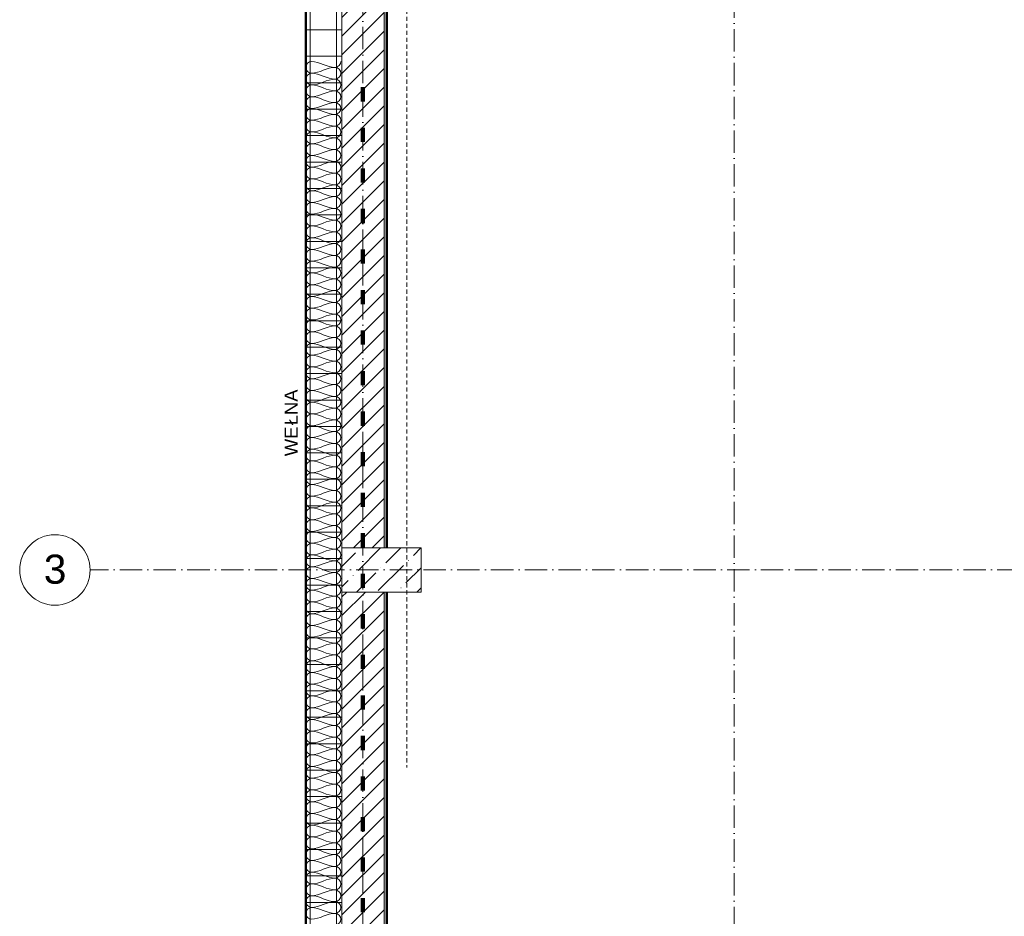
# Model space of a CAD drawing. Header units: millimetres. Extents: x -175722 to -110961, y 52375 to 104640.
# Tile 66 of 146: x -156491 to -155932, y 79937 to 80445. Entities that reach past the tile are written whole.
import ezdxf

# ---------------------------------------------------------------- set-up
doc = ezdxf.new("R2010")
doc.units = ezdxf.units.MM
for name, pattern in [('Linia siatki', [19.05, 12.7, -3.175, 0, -3.175]), ('Nadwieszenie', [3.9688, 2.3813, -1.5875]), ('Przerywana rzadka 1', [23, 8, -15])]:
    doc.linetypes.add(name, pattern=pattern)
for name, color, linetype, lineweight in [('A-DETL', 90, 'Continuous', 5), ('A-FLOR-OVHD', 1, 'Nadwieszenie', 5), ('A-WALL', 113, 'Continuous', 5), ('A-WALL-PATT', 111, 'Continuous', 50), ('G-ANNO-SYMB', 111, 'Continuous', 5), ('G-ANNO-TEXT', 231, 'Continuous', 5), ('S-COLS', 52, 'Continuous', 5), ('S-GRID', 1, 'Continuous', 5), ('S-GRID-IDEN', 1, 'Continuous', 5)]:
    doc.layers.add(name, color=color, linetype=linetype, lineweight=lineweight)
doc.styles.add('Arial_2', font='arial.ttf', dxfattribs={"height": 100})
doc.styles.add('Arial_5', font='arial.ttf', dxfattribs={"height": 2.5})
pattern_1 = [(37.5, (-124135.7194, 82209.6026), (-0.2031655, 6.2155416), [0.1676, -4.7356, 0.1676, -5.3162, -5.2419]), (37.5, (-124135.7194, 82209.6026), (-0.2031655, 6.2155416), [-10.3871, 0.1676, -5.0743]), (7.5, (-124135.719, 82209.603), (5.7089758, 9.103654), [0.1676, -2.4775, 0.1676, -4.2517, -1.6935]), (7.5, (-124135.719, 82209.603), (5.7089758, 9.103654), [-7.0645, 0.1676, -1.5259]), (327.5, (-124139.687, 82209.6026), (10.0456335, 0.0182419), [0.1676, -1.4453, 0.1676, -5.6388, -7.5806]), (327.5, (-124139.687, 82209.6026), (10.0456335, 0.0182419), [-7.4193, 0.1676, -7.413]), (317.5, (-124139.687, 82209.603), (9.697195, 2.831187), [0.1676, -0.6388, 0.1676, -3.6388, -4.3548]), (317.5, (-124139.687, 82209.603), (9.697195, 2.831187), [-4.6129, 0.1676, -4.1872])]

# ---------------------------------------------------------------- blocks, each defined once
blk = doc.blocks.new('SŁUP ŻELBETOWY O PRZEKROJU PROSTOKĄTNYM - 25x40 2-V3-PARTER')
at = {"layer": 'S-COLS'}
h = blk.add_hatch(dxfattribs=at)
h.set_pattern_fill('FP_12', color=1, style=0, pattern_type=2)
h.set_pattern_definition([(135, (31158.11, 280009.35), (-156.8179, 42.768647), [201.613, -40.323, 1.676, -38.646])])
h.paths.add_polyline_path([(125, -225), (125, 225), (-125, 225), (-125, -225)])
at = {"layer": 'S-COLS', "color": 10, "lineweight": 18}
for p, q in [((125, 225), (-125, 225)), ((-125, 225), (-125, -225)), ((125, -225), (125, 225)), ((-125, -225), (125, -225))]:
    blk.add_line(p, q, dxfattribs=at)
blk = doc.blocks.new('Siatka - 4 mm-108067-PARTER')
at = {"layer": 'S-GRID-IDEN'}
blk.add_circle((0, 0), 4, dxfattribs=at)
blk = doc.blocks.new('1')
at = {"layer": 'A-WALL-PATT', "lineweight": 5}
h = blk.add_hatch(dxfattribs=at)
h.set_pattern_fill('FP_1', color=256, scale=0.1, style=0, pattern_type=2)
h.set_pattern_definition(pattern_1)
h.paths.add_polyline_path([(-152179.65, 84717.25), (-152179.15, 84717.25), (-152179.15, 86273.18), (-152179.65, 86273.18), (-152179.65, 84789.53)])
h.paths.add_polyline_path([(-152179.65, 86373.18), (-152179.15, 86373.18), (-152179.15, 86508.75), (-152179.65, 86508.75), (-152179.65, 86463.25)])
h = blk.add_hatch(dxfattribs=at)
h.set_pattern_fill('FP_2', color=256, scale=0.1, style=0, pattern_type=2)
h.set_pattern_definition([(0, (-124135.72, 82209.603), (0, 15), []), (90, (-124135.72, 82209.603), (-15, 9e-16), [])])
h.paths.add_polyline_path([(-152179.15, 84717.75), (-152159.15, 84717.75), (-152159.15, 86273.18), (-152179.15, 86273.18), (-152179.15, 84737.75)])
h.paths.add_polyline_path([(-152159.15, 86373.18), (-152159.15, 86488.75), (-152179.15, 86488.75), (-152179.15, 86373.18), (-152169.65, 86373.18)])
h = blk.add_hatch(dxfattribs=at)
h.set_pattern_fill('FP_3', color=256, scale=0.1, style=0, pattern_type=2)
h.set_pattern_definition([(45, (-124135.7194, 82209.603), (-5.3033009, 5.3033009), [])])
h.paths.add_polyline_path([(-152153.91, 84777.75), (-152135.15, 84777.75), (-152135.15, 85312.91), (-152159.15, 85312.91), (-152159.15, 84777.75)])
h.paths.add_polyline_path([(-152135.15, 85337.91), (-152135.15, 85888.58), (-152159.15, 85888.58), (-152159.15, 85337.91), (-152144.3, 85337.91)])
h.paths.add_polyline_path([(-152135.15, 85913.58), (-152135.15, 86273.18), (-152159.15, 86273.18), (-152159.15, 85913.58), (-152153.44, 85913.58)])
h.paths.add_polyline_path([(-152135.15, 86373.18), (-152135.15, 86448.75), (-152159.15, 86448.75), (-152159.15, 86373.18)])
h = blk.add_hatch(dxfattribs=at)
h.set_pattern_fill('FP_1', color=256, scale=0.1, style=0, pattern_type=2)
h.set_pattern_definition(pattern_1)
h.paths.add_polyline_path([(-152133.67, 84777.75), (-152133.65, 84777.75), (-152133.65, 85312.91), (-152135.15, 85312.91), (-152135.15, 84777.75)])
h.paths.add_polyline_path([(-152133.65, 85337.91), (-152133.65, 85888.58), (-152135.15, 85888.58), (-152135.15, 85337.91), (-152134.23, 85337.91)])
h.paths.add_polyline_path([(-152133.65, 85913.58), (-152133.65, 86273.18), (-152135.15, 86273.18), (-152135.15, 85913.58), (-152134.8, 85913.58)])
h.paths.add_polyline_path([(-152135.15, 86373.18), (-152133.65, 86373.18), (-152133.65, 86448.75), (-152135.15, 86448.75)])
at = {"layer": 'A-DETL', "linetype": 'Przerywana rzadka 1', "lineweight": 140}
blk.add_line((-152147.15, 84717.25), (-152147.15, 85613.25), dxfattribs=at)
at = {"layer": 'A-DETL', "color": 1}
for points in [[(-152176.32, 85607.25), (-152177.89, 85607.25), (-152181.42, 85610.58), (-152177.89, 85613.91), (-152176.32, 85613.91)], [(-152176.32, 85613.91), (-152171.74, 85613.91), (-152167.57, 85610.58), (-152162.99, 85610.58)], [(-152162.99, 85610.58), (-152161.42, 85610.58), (-152159.65, 85612.34), (-152159.65, 85613.91)], [(-152176.32, 85600.58), (-152177.89, 85600.58), (-152181.42, 85603.91), (-152177.89, 85607.25), (-152176.32, 85607.25)], [(-152162.99, 85610.58), (-152167.57, 85610.58), (-152171.74, 85607.25), (-152176.32, 85607.25)], [(-152176.32, 85607.25), (-152171.74, 85607.25), (-152167.57, 85603.91), (-152162.99, 85603.91)], [(-152162.99, 85603.91), (-152161.42, 85603.91), (-152157.89, 85607.25), (-152161.42, 85610.58), (-152162.99, 85610.58)], [(-152162.99, 85603.91), (-152167.57, 85603.91), (-152171.74, 85600.58), (-152176.32, 85600.58)], [(-152162.99, 85597.25), (-152161.42, 85597.25), (-152157.89, 85600.58), (-152161.42, 85603.91), (-152162.99, 85603.91)], [(-152176.32, 85593.91), (-152177.89, 85593.91), (-152181.42, 85597.25), (-152177.89, 85600.58), (-152176.32, 85600.58)], [(-152176.32, 85600.58), (-152171.74, 85600.58), (-152167.57, 85597.25), (-152162.99, 85597.25)], [(-152162.99, 85597.25), (-152167.57, 85597.25), (-152171.74, 85593.91), (-152176.32, 85593.91)], [(-152162.99, 85590.58), (-152161.42, 85590.58), (-152157.89, 85593.91), (-152161.42, 85597.25), (-152162.99, 85597.25)], [(-152176.32, 85587.25), (-152177.89, 85587.25), (-152181.42, 85590.58), (-152177.89, 85593.91), (-152176.32, 85593.91)], [(-152176.32, 85593.91), (-152171.74, 85593.91), (-152167.57, 85590.58), (-152162.99, 85590.58)], [(-152162.99, 85590.58), (-152167.57, 85590.58), (-152171.74, 85587.25), (-152176.32, 85587.25)], [(-152162.99, 85583.91), (-152161.42, 85583.91), (-152157.89, 85587.25), (-152161.42, 85590.58), (-152162.99, 85590.58)], [(-152176.32, 85580.58), (-152177.89, 85580.58), (-152181.42, 85583.91), (-152177.89, 85587.25), (-152176.32, 85587.25)], [(-152176.32, 85587.25), (-152171.74, 85587.25), (-152167.57, 85583.91), (-152162.99, 85583.91)], [(-152176.32, 85573.91), (-152177.89, 85573.91), (-152181.42, 85577.25), (-152177.89, 85580.58), (-152176.32, 85580.58)], [(-152162.99, 85583.91), (-152167.57, 85583.91), (-152171.74, 85580.58), (-152176.32, 85580.58)], [(-152176.32, 85580.58), (-152171.74, 85580.58), (-152167.57, 85577.25), (-152162.99, 85577.25)], [(-152162.99, 85577.25), (-152161.42, 85577.25), (-152157.89, 85580.58), (-152161.42, 85583.91), (-152162.99, 85583.91)], [(-152176.32, 85567.25), (-152177.89, 85567.25), (-152181.42, 85570.58), (-152177.89, 85573.91), (-152176.32, 85573.91)], [(-152162.99, 85577.25), (-152167.57, 85577.25), (-152171.74, 85573.91), (-152176.32, 85573.91)], [(-152176.32, 85573.91), (-152171.74, 85573.91), (-152167.57, 85570.58), (-152162.99, 85570.58)], [(-152162.99, 85570.58), (-152161.42, 85570.58), (-152157.89, 85573.91), (-152161.42, 85577.25), (-152162.99, 85577.25)], [(-152162.99, 85570.58), (-152167.57, 85570.58), (-152171.74, 85567.25), (-152176.32, 85567.25)], [(-152162.99, 85563.91), (-152161.42, 85563.91), (-152157.89, 85567.25), (-152161.42, 85570.58), (-152162.99, 85570.58)], [(-152176.32, 85560.58), (-152177.89, 85560.58), (-152181.42, 85563.91), (-152177.89, 85567.25), (-152176.32, 85567.25)], [(-152176.32, 85567.25), (-152171.74, 85567.25), (-152167.57, 85563.91), (-152162.99, 85563.91)], [(-152162.99, 85563.91), (-152167.57, 85563.91), (-152171.74, 85560.58), (-152176.32, 85560.58)], [(-152162.99, 85557.25), (-152161.42, 85557.25), (-152157.89, 85560.58), (-152161.42, 85563.91), (-152162.99, 85563.91)], [(-152176.32, 85553.91), (-152177.89, 85553.91), (-152181.42, 85557.25), (-152177.89, 85560.58), (-152176.32, 85560.58)], [(-152176.32, 85560.58), (-152171.74, 85560.58), (-152167.57, 85557.25), (-152162.99, 85557.25)], [(-152162.99, 85557.25), (-152167.57, 85557.25), (-152171.74, 85553.91), (-152176.32, 85553.91)], [(-152162.99, 85550.58), (-152161.42, 85550.58), (-152157.89, 85553.91), (-152161.42, 85557.25), (-152162.99, 85557.25)], [(-152176.32, 85547.25), (-152177.89, 85547.25), (-152181.42, 85550.58), (-152177.89, 85553.91), (-152176.32, 85553.91)], [(-152176.32, 85553.91), (-152171.74, 85553.91), (-152167.57, 85550.58), (-152162.99, 85550.58)], [(-152176.32, 85540.58), (-152177.89, 85540.58), (-152181.42, 85543.91), (-152177.89, 85547.25), (-152176.32, 85547.25)], [(-152162.99, 85550.58), (-152167.57, 85550.58), (-152171.74, 85547.25), (-152176.32, 85547.25)], [(-152176.32, 85547.25), (-152171.74, 85547.25), (-152167.57, 85543.91), (-152162.99, 85543.91)], [(-152162.99, 85543.91), (-152161.42, 85543.91), (-152157.89, 85547.25), (-152161.42, 85550.58), (-152162.99, 85550.58)], [(-152176.32, 85533.91), (-152177.89, 85533.91), (-152181.42, 85537.25), (-152177.89, 85540.58), (-152176.32, 85540.58)], [(-152162.99, 85543.91), (-152167.57, 85543.91), (-152171.74, 85540.58), (-152176.32, 85540.58)], [(-152176.32, 85540.58), (-152171.74, 85540.58), (-152167.57, 85537.25), (-152162.99, 85537.25)], [(-152162.99, 85537.25), (-152161.42, 85537.25), (-152157.89, 85540.58), (-152161.42, 85543.91), (-152162.99, 85543.91)], [(-152162.99, 85537.25), (-152167.57, 85537.25), (-152171.74, 85533.91), (-152176.32, 85533.91)], [(-152162.99, 85530.58), (-152161.42, 85530.58), (-152157.89, 85533.91), (-152161.42, 85537.25), (-152162.99, 85537.25)], [(-152176.32, 85527.25), (-152177.89, 85527.25), (-152181.42, 85530.58), (-152177.89, 85533.91), (-152176.32, 85533.91)], [(-152176.32, 85533.91), (-152171.74, 85533.91), (-152167.57, 85530.58), (-152162.99, 85530.58)], [(-152162.99, 85530.58), (-152167.57, 85530.58), (-152171.74, 85527.25), (-152176.32, 85527.25)], [(-152162.99, 85523.91), (-152161.42, 85523.91), (-152157.89, 85527.25), (-152161.42, 85530.58), (-152162.99, 85530.58)], [(-152176.32, 85520.58), (-152177.89, 85520.58), (-152181.42, 85523.91), (-152177.89, 85527.25), (-152176.32, 85527.25)], [(-152176.32, 85527.25), (-152171.74, 85527.25), (-152167.57, 85523.91), (-152162.99, 85523.91)], [(-152162.99, 85523.91), (-152167.57, 85523.91), (-152171.74, 85520.58), (-152176.32, 85520.58)], [(-152162.99, 85517.25), (-152161.42, 85517.25), (-152157.89, 85520.58), (-152161.42, 85523.91), (-152162.99, 85523.91)], [(-152176.32, 85513.91), (-152177.89, 85513.91), (-152181.42, 85517.25), (-152177.89, 85520.58), (-152176.32, 85520.58)], [(-152176.32, 85520.58), (-152171.74, 85520.58), (-152167.57, 85517.25), (-152162.99, 85517.25)], [(-152176.32, 85507.25), (-152177.89, 85507.25), (-152181.42, 85510.58), (-152177.89, 85513.91), (-152176.32, 85513.91)], [(-152162.99, 85517.25), (-152167.57, 85517.25), (-152171.74, 85513.91), (-152176.32, 85513.91)], [(-152176.32, 85513.91), (-152171.74, 85513.91), (-152167.57, 85510.58), (-152162.99, 85510.58)], [(-152162.99, 85510.58), (-152161.42, 85510.58), (-152157.89, 85513.91), (-152161.42, 85517.25), (-152162.99, 85517.25)], [(-152176.32, 85500.58), (-152177.89, 85500.58), (-152181.42, 85503.91), (-152177.89, 85507.25), (-152176.32, 85507.25)], [(-152162.99, 85510.58), (-152167.57, 85510.58), (-152171.74, 85507.25), (-152176.32, 85507.25)], [(-152176.32, 85507.25), (-152171.74, 85507.25), (-152167.57, 85503.91), (-152162.99, 85503.91)], [(-152162.99, 85503.91), (-152161.42, 85503.91), (-152157.89, 85507.25), (-152161.42, 85510.58), (-152162.99, 85510.58)], [(-152162.99, 85503.91), (-152167.57, 85503.91), (-152171.74, 85500.58), (-152176.32, 85500.58)], [(-152162.99, 85497.25), (-152161.42, 85497.25), (-152157.89, 85500.58), (-152161.42, 85503.91), (-152162.99, 85503.91)], [(-152176.32, 85493.91), (-152177.89, 85493.91), (-152181.42, 85497.25), (-152177.89, 85500.58), (-152176.32, 85500.58)], [(-152176.32, 85500.58), (-152171.74, 85500.58), (-152167.57, 85497.25), (-152162.99, 85497.25)], [(-152162.99, 85497.25), (-152167.57, 85497.25), (-152171.74, 85493.91), (-152176.32, 85493.91)], [(-152162.99, 85490.58), (-152161.42, 85490.58), (-152157.89, 85493.91), (-152161.42, 85497.25), (-152162.99, 85497.25)], [(-152176.32, 85487.25), (-152177.89, 85487.25), (-152181.42, 85490.58), (-152177.89, 85493.91), (-152176.32, 85493.91)], [(-152176.32, 85493.91), (-152171.74, 85493.91), (-152167.57, 85490.58), (-152162.99, 85490.58)], [(-152162.99, 85490.58), (-152167.57, 85490.58), (-152171.74, 85487.25), (-152176.32, 85487.25)], [(-152162.99, 85483.91), (-152161.42, 85483.91), (-152157.89, 85487.25), (-152161.42, 85490.58), (-152162.99, 85490.58)], [(-152176.32, 85480.58), (-152177.89, 85480.58), (-152181.42, 85483.91), (-152177.89, 85487.25), (-152176.32, 85487.25)], [(-152176.32, 85487.25), (-152171.74, 85487.25), (-152167.57, 85483.91), (-152162.99, 85483.91)], [(-152176.32, 85473.91), (-152177.89, 85473.91), (-152181.42, 85477.25), (-152177.89, 85480.58), (-152176.32, 85480.58)], [(-152162.99, 85483.91), (-152167.57, 85483.91), (-152171.74, 85480.58), (-152176.32, 85480.58)], [(-152176.32, 85480.58), (-152171.74, 85480.58), (-152167.57, 85477.25), (-152162.99, 85477.25)], [(-152162.99, 85477.25), (-152161.42, 85477.25), (-152157.89, 85480.58), (-152161.42, 85483.91), (-152162.99, 85483.91)], [(-152176.32, 85467.25), (-152177.89, 85467.25), (-152181.42, 85470.58), (-152177.89, 85473.91), (-152176.32, 85473.91)], [(-152162.99, 85477.25), (-152167.57, 85477.25), (-152171.74, 85473.91), (-152176.32, 85473.91)], [(-152176.32, 85473.91), (-152171.74, 85473.91), (-152167.57, 85470.58), (-152162.99, 85470.58)], [(-152162.99, 85470.58), (-152161.42, 85470.58), (-152157.89, 85473.91), (-152161.42, 85477.25), (-152162.99, 85477.25)], [(-152162.99, 85470.58), (-152167.57, 85470.58), (-152171.74, 85467.25), (-152176.32, 85467.25)], [(-152162.99, 85463.91), (-152161.42, 85463.91), (-152157.89, 85467.25), (-152161.42, 85470.58), (-152162.99, 85470.58)], [(-152176.32, 85460.58), (-152177.89, 85460.58), (-152181.42, 85463.91), (-152177.89, 85467.25), (-152176.32, 85467.25)], [(-152176.32, 85467.25), (-152171.74, 85467.25), (-152167.57, 85463.91), (-152162.99, 85463.91)], [(-152162.99, 85463.91), (-152167.57, 85463.91), (-152171.74, 85460.58), (-152176.32, 85460.58)], [(-152162.99, 85457.25), (-152161.42, 85457.25), (-152157.89, 85460.58), (-152161.42, 85463.91), (-152162.99, 85463.91)], [(-152176.32, 85453.91), (-152177.89, 85453.91), (-152181.42, 85457.25), (-152177.89, 85460.58), (-152176.32, 85460.58)], [(-152176.32, 85460.58), (-152171.74, 85460.58), (-152167.57, 85457.25), (-152162.99, 85457.25)], [(-152162.99, 85457.25), (-152167.57, 85457.25), (-152171.74, 85453.91), (-152176.32, 85453.91)], [(-152162.99, 85450.58), (-152161.42, 85450.58), (-152157.89, 85453.91), (-152161.42, 85457.25), (-152162.99, 85457.25)], [(-152176.32, 85447.25), (-152177.89, 85447.25), (-152181.42, 85450.58), (-152177.89, 85453.91), (-152176.32, 85453.91)], [(-152176.32, 85453.91), (-152171.74, 85453.91), (-152167.57, 85450.58), (-152162.99, 85450.58)], [(-152176.32, 85440.58), (-152177.89, 85440.58), (-152181.42, 85443.91), (-152177.89, 85447.25), (-152176.32, 85447.25)], [(-152162.99, 85450.58), (-152167.57, 85450.58), (-152171.74, 85447.25), (-152176.32, 85447.25)], [(-152176.32, 85447.25), (-152171.74, 85447.25), (-152167.57, 85443.91), (-152162.99, 85443.91)], [(-152162.99, 85443.91), (-152161.42, 85443.91), (-152157.89, 85447.25), (-152161.42, 85450.58), (-152162.99, 85450.58)], [(-152176.32, 85433.91), (-152177.89, 85433.91), (-152181.42, 85437.25), (-152177.89, 85440.58), (-152176.32, 85440.58)], [(-152162.99, 85443.91), (-152167.57, 85443.91), (-152171.74, 85440.58), (-152176.32, 85440.58)], [(-152176.32, 85440.58), (-152171.74, 85440.58), (-152167.57, 85437.25), (-152162.99, 85437.25)], [(-152162.99, 85437.25), (-152161.42, 85437.25), (-152157.89, 85440.58), (-152161.42, 85443.91), (-152162.99, 85443.91)], [(-152176.32, 85427.25), (-152177.89, 85427.25), (-152181.42, 85430.58), (-152177.89, 85433.91), (-152176.32, 85433.91)], [(-152162.99, 85437.25), (-152167.57, 85437.25), (-152171.74, 85433.91), (-152176.32, 85433.91)], [(-152176.32, 85433.91), (-152171.74, 85433.91), (-152167.57, 85430.58), (-152162.99, 85430.58)], [(-152162.99, 85430.58), (-152161.42, 85430.58), (-152157.89, 85433.91), (-152161.42, 85437.25), (-152162.99, 85437.25)], [(-152162.99, 85430.58), (-152167.57, 85430.58), (-152171.74, 85427.25), (-152176.32, 85427.25)], [(-152162.99, 85423.91), (-152161.42, 85423.91), (-152157.89, 85427.25), (-152161.42, 85430.58), (-152162.99, 85430.58)], [(-152176.32, 85420.58), (-152177.89, 85420.58), (-152181.42, 85423.91), (-152177.89, 85427.25), (-152176.32, 85427.25)], [(-152176.32, 85427.25), (-152171.74, 85427.25), (-152167.57, 85423.91), (-152162.99, 85423.91)], [(-152162.99, 85423.91), (-152167.57, 85423.91), (-152171.74, 85420.58), (-152176.32, 85420.58)], [(-152162.99, 85417.25), (-152161.42, 85417.25), (-152157.89, 85420.58), (-152161.42, 85423.91), (-152162.99, 85423.91)], [(-152176.32, 85413.91), (-152177.89, 85413.91), (-152181.42, 85417.25), (-152177.89, 85420.58), (-152176.32, 85420.58)], [(-152176.32, 85420.58), (-152171.74, 85420.58), (-152167.57, 85417.25), (-152162.99, 85417.25)], [(-152162.99, 85417.25), (-152167.57, 85417.25), (-152171.74, 85413.91), (-152176.32, 85413.91)], [(-152162.99, 85410.58), (-152161.42, 85410.58), (-152157.89, 85413.91), (-152161.42, 85417.25), (-152162.99, 85417.25)], [(-152176.32, 85407.25), (-152177.89, 85407.25), (-152181.42, 85410.58), (-152177.89, 85413.91), (-152176.32, 85413.91)], [(-152176.32, 85413.91), (-152171.74, 85413.91), (-152167.57, 85410.58), (-152162.99, 85410.58)], [(-152176.32, 85400.58), (-152177.89, 85400.58), (-152181.42, 85403.91), (-152177.89, 85407.25), (-152176.32, 85407.25)], [(-152162.99, 85410.58), (-152167.57, 85410.58), (-152171.74, 85407.25), (-152176.32, 85407.25)], [(-152176.32, 85407.25), (-152171.74, 85407.25), (-152167.57, 85403.91), (-152162.99, 85403.91)], [(-152162.99, 85403.91), (-152161.42, 85403.91), (-152157.89, 85407.25), (-152161.42, 85410.58), (-152162.99, 85410.58)], [(-152176.32, 85393.91), (-152177.89, 85393.91), (-152181.42, 85397.25), (-152177.89, 85400.58), (-152176.32, 85400.58)], [(-152162.99, 85403.91), (-152167.57, 85403.91), (-152171.74, 85400.58), (-152176.32, 85400.58)], [(-152176.32, 85400.58), (-152171.74, 85400.58), (-152167.57, 85397.25), (-152162.99, 85397.25)], [(-152162.99, 85397.25), (-152161.42, 85397.25), (-152157.89, 85400.58), (-152161.42, 85403.91), (-152162.99, 85403.91)], [(-152162.99, 85397.25), (-152167.57, 85397.25), (-152171.74, 85393.91), (-152176.32, 85393.91)], [(-152162.99, 85390.58), (-152161.42, 85390.58), (-152157.89, 85393.91), (-152161.42, 85397.25), (-152162.99, 85397.25)], [(-152176.32, 85387.25), (-152177.89, 85387.25), (-152181.42, 85390.58), (-152177.89, 85393.91), (-152176.32, 85393.91)], [(-152176.32, 85393.91), (-152171.74, 85393.91), (-152167.57, 85390.58), (-152162.99, 85390.58)], [(-152162.99, 85390.58), (-152167.57, 85390.58), (-152171.74, 85387.25), (-152176.32, 85387.25)], [(-152162.99, 85383.91), (-152161.42, 85383.91), (-152157.89, 85387.25), (-152161.42, 85390.58), (-152162.99, 85390.58)], [(-152176.32, 85380.58), (-152177.89, 85380.58), (-152181.42, 85383.91), (-152177.89, 85387.25), (-152176.32, 85387.25)], [(-152176.32, 85387.25), (-152171.74, 85387.25), (-152167.57, 85383.91), (-152162.99, 85383.91)], [(-152162.99, 85383.91), (-152167.57, 85383.91), (-152171.74, 85380.58), (-152176.32, 85380.58)], [(-152162.99, 85377.25), (-152161.42, 85377.25), (-152157.89, 85380.58), (-152161.42, 85383.91), (-152162.99, 85383.91)], [(-152176.32, 85373.91), (-152177.89, 85373.91), (-152181.42, 85377.25), (-152177.89, 85380.58), (-152176.32, 85380.58)], [(-152176.32, 85380.58), (-152171.74, 85380.58), (-152167.57, 85377.25), (-152162.99, 85377.25)], [(-152176.32, 85367.25), (-152177.89, 85367.25), (-152181.42, 85370.58), (-152177.89, 85373.91), (-152176.32, 85373.91)], [(-152162.99, 85377.25), (-152167.57, 85377.25), (-152171.74, 85373.91), (-152176.32, 85373.91)], [(-152176.32, 85373.91), (-152171.74, 85373.91), (-152167.57, 85370.58), (-152162.99, 85370.58)], [(-152162.99, 85370.58), (-152161.42, 85370.58), (-152157.89, 85373.91), (-152161.42, 85377.25), (-152162.99, 85377.25)], [(-152176.32, 85360.58), (-152177.89, 85360.58), (-152181.42, 85363.91), (-152177.89, 85367.25), (-152176.32, 85367.25)], [(-152162.99, 85370.58), (-152167.57, 85370.58), (-152171.74, 85367.25), (-152176.32, 85367.25)], [(-152176.32, 85367.25), (-152171.74, 85367.25), (-152167.57, 85363.91), (-152162.99, 85363.91)], [(-152162.99, 85363.91), (-152161.42, 85363.91), (-152157.89, 85367.25), (-152161.42, 85370.58), (-152162.99, 85370.58)], [(-152162.99, 85363.91), (-152167.57, 85363.91), (-152171.74, 85360.58), (-152176.32, 85360.58)], [(-152162.99, 85357.25), (-152161.42, 85357.25), (-152157.89, 85360.58), (-152161.42, 85363.91), (-152162.99, 85363.91)], [(-152176.32, 85353.91), (-152177.89, 85353.91), (-152181.42, 85357.25), (-152177.89, 85360.58), (-152176.32, 85360.58)], [(-152176.32, 85360.58), (-152171.74, 85360.58), (-152167.57, 85357.25), (-152162.99, 85357.25)], [(-152162.99, 85357.25), (-152167.57, 85357.25), (-152171.74, 85353.91), (-152176.32, 85353.91)], [(-152162.99, 85350.58), (-152161.42, 85350.58), (-152157.89, 85353.91), (-152161.42, 85357.25), (-152162.99, 85357.25)], [(-152176.32, 85347.25), (-152177.89, 85347.25), (-152181.42, 85350.58), (-152177.89, 85353.91), (-152176.32, 85353.91)], [(-152176.32, 85353.91), (-152171.74, 85353.91), (-152167.57, 85350.58), (-152162.99, 85350.58)], [(-152162.99, 85350.58), (-152167.57, 85350.58), (-152171.74, 85347.25), (-152176.32, 85347.25)], [(-152162.99, 85343.91), (-152161.42, 85343.91), (-152157.89, 85347.25), (-152161.42, 85350.58), (-152162.99, 85350.58)], [(-152176.32, 85340.58), (-152177.89, 85340.58), (-152181.42, 85343.91), (-152177.89, 85347.25), (-152176.32, 85347.25)], [(-152176.32, 85347.25), (-152171.74, 85347.25), (-152167.57, 85343.91), (-152162.99, 85343.91)], [(-152176.32, 85333.91), (-152177.89, 85333.91), (-152181.42, 85337.25), (-152177.89, 85340.58), (-152176.32, 85340.58)], [(-152162.99, 85343.91), (-152167.57, 85343.91), (-152171.74, 85340.58), (-152176.32, 85340.58)], [(-152176.32, 85340.58), (-152171.74, 85340.58), (-152167.57, 85337.25), (-152162.99, 85337.25)], [(-152162.99, 85337.25), (-152161.42, 85337.25), (-152157.89, 85340.58), (-152161.42, 85343.91), (-152162.99, 85343.91)], [(-152176.32, 85327.25), (-152177.89, 85327.25), (-152181.42, 85330.58), (-152177.89, 85333.91), (-152176.32, 85333.91)], [(-152162.99, 85337.25), (-152167.57, 85337.25), (-152171.74, 85333.91), (-152176.32, 85333.91)], [(-152176.32, 85333.91), (-152171.74, 85333.91), (-152167.57, 85330.58), (-152162.99, 85330.58)], [(-152162.99, 85330.58), (-152161.42, 85330.58), (-152157.89, 85333.91), (-152161.42, 85337.25), (-152162.99, 85337.25)], [(-152162.99, 85330.58), (-152167.57, 85330.58), (-152171.74, 85327.25), (-152176.32, 85327.25)], [(-152162.99, 85323.91), (-152161.42, 85323.91), (-152157.89, 85327.25), (-152161.42, 85330.58), (-152162.99, 85330.58)], [(-152176.32, 85320.58), (-152177.89, 85320.58), (-152181.42, 85323.91), (-152177.89, 85327.25), (-152176.32, 85327.25)], [(-152176.32, 85327.25), (-152171.74, 85327.25), (-152167.57, 85323.91), (-152162.99, 85323.91)], [(-152162.99, 85323.91), (-152167.57, 85323.91), (-152171.74, 85320.58), (-152176.32, 85320.58)], [(-152162.99, 85317.25), (-152161.42, 85317.25), (-152157.89, 85320.58), (-152161.42, 85323.91), (-152162.99, 85323.91)], [(-152176.32, 85313.91), (-152177.89, 85313.91), (-152181.42, 85317.25), (-152177.89, 85320.58), (-152176.32, 85320.58)], [(-152176.32, 85320.58), (-152171.74, 85320.58), (-152167.57, 85317.25), (-152162.99, 85317.25)], [(-152162.99, 85317.25), (-152167.57, 85317.25), (-152171.74, 85313.91), (-152176.32, 85313.91)], [(-152162.99, 85310.58), (-152161.42, 85310.58), (-152157.89, 85313.91), (-152161.42, 85317.25), (-152162.99, 85317.25)], [(-152176.32, 85307.25), (-152177.89, 85307.25), (-152181.42, 85310.58), (-152177.89, 85313.91), (-152176.32, 85313.91)], [(-152176.32, 85313.91), (-152171.74, 85313.91), (-152167.57, 85310.58), (-152162.99, 85310.58)], [(-152176.32, 85300.58), (-152177.89, 85300.58), (-152181.42, 85303.91), (-152177.89, 85307.25), (-152176.32, 85307.25)], [(-152162.99, 85310.58), (-152167.57, 85310.58), (-152171.74, 85307.25), (-152176.32, 85307.25)], [(-152176.32, 85307.25), (-152171.74, 85307.25), (-152167.57, 85303.91), (-152162.99, 85303.91)], [(-152162.99, 85303.91), (-152161.42, 85303.91), (-152157.89, 85307.25), (-152161.42, 85310.58), (-152162.99, 85310.58)], [(-152176.32, 85293.91), (-152177.89, 85293.91), (-152181.42, 85297.25), (-152177.89, 85300.58), (-152176.32, 85300.58)], [(-152162.99, 85303.91), (-152167.57, 85303.91), (-152171.74, 85300.58), (-152176.32, 85300.58)], [(-152176.32, 85300.58), (-152171.74, 85300.58), (-152167.57, 85297.25), (-152162.99, 85297.25)], [(-152162.99, 85297.25), (-152161.42, 85297.25), (-152157.89, 85300.58), (-152161.42, 85303.91), (-152162.99, 85303.91)], [(-152162.99, 85297.25), (-152167.57, 85297.25), (-152171.74, 85293.91), (-152176.32, 85293.91)], [(-152162.99, 85290.58), (-152161.42, 85290.58), (-152157.89, 85293.91), (-152161.42, 85297.25), (-152162.99, 85297.25)], [(-152176.32, 85287.25), (-152177.89, 85287.25), (-152181.42, 85290.58), (-152177.89, 85293.91), (-152176.32, 85293.91)], [(-152176.32, 85293.91), (-152171.74, 85293.91), (-152167.57, 85290.58), (-152162.99, 85290.58)], [(-152162.99, 85290.58), (-152167.57, 85290.58), (-152171.74, 85287.25), (-152176.32, 85287.25)], [(-152162.99, 85283.91), (-152161.42, 85283.91), (-152157.89, 85287.25), (-152161.42, 85290.58), (-152162.99, 85290.58)], [(-152176.32, 85280.58), (-152177.89, 85280.58), (-152181.42, 85283.91), (-152177.89, 85287.25), (-152176.32, 85287.25)], [(-152176.32, 85287.25), (-152171.74, 85287.25), (-152167.57, 85283.91), (-152162.99, 85283.91)], [(-152162.99, 85283.91), (-152167.57, 85283.91), (-152171.74, 85280.58), (-152176.32, 85280.58)], [(-152162.99, 85277.25), (-152161.42, 85277.25), (-152157.89, 85280.58), (-152161.42, 85283.91), (-152162.99, 85283.91)], [(-152176.32, 85273.91), (-152177.89, 85273.91), (-152181.42, 85277.25), (-152177.89, 85280.58), (-152176.32, 85280.58)], [(-152176.32, 85280.58), (-152171.74, 85280.58), (-152167.57, 85277.25), (-152162.99, 85277.25)], [(-152176.32, 85267.25), (-152177.89, 85267.25), (-152181.42, 85270.58), (-152177.89, 85273.91), (-152176.32, 85273.91)], [(-152162.99, 85277.25), (-152167.57, 85277.25), (-152171.74, 85273.91), (-152176.32, 85273.91)], [(-152176.32, 85273.91), (-152171.74, 85273.91), (-152167.57, 85270.58), (-152162.99, 85270.58)], [(-152162.99, 85270.58), (-152161.42, 85270.58), (-152157.89, 85273.91), (-152161.42, 85277.25), (-152162.99, 85277.25)], [(-152176.32, 85260.58), (-152177.89, 85260.58), (-152181.42, 85263.91), (-152177.89, 85267.25), (-152176.32, 85267.25)], [(-152162.99, 85270.58), (-152167.57, 85270.58), (-152171.74, 85267.25), (-152176.32, 85267.25)], [(-152176.32, 85267.25), (-152171.74, 85267.25), (-152167.57, 85263.91), (-152162.99, 85263.91)], [(-152162.99, 85263.91), (-152161.42, 85263.91), (-152157.89, 85267.25), (-152161.42, 85270.58), (-152162.99, 85270.58)], [(-152162.99, 85263.91), (-152167.57, 85263.91), (-152171.74, 85260.58), (-152176.32, 85260.58)], [(-152162.99, 85257.25), (-152161.42, 85257.25), (-152157.89, 85260.58), (-152161.42, 85263.91), (-152162.99, 85263.91)], [(-152176.32, 85253.91), (-152177.89, 85253.91), (-152181.42, 85257.25), (-152177.89, 85260.58), (-152176.32, 85260.58)], [(-152176.32, 85260.58), (-152171.74, 85260.58), (-152167.57, 85257.25), (-152162.99, 85257.25)], [(-152162.99, 85257.25), (-152167.57, 85257.25), (-152171.74, 85253.91), (-152176.32, 85253.91)], [(-152162.99, 85250.58), (-152161.42, 85250.58), (-152157.89, 85253.91), (-152161.42, 85257.25), (-152162.99, 85257.25)], [(-152176.32, 85247.25), (-152177.89, 85247.25), (-152181.42, 85250.58), (-152177.89, 85253.91), (-152176.32, 85253.91)], [(-152176.32, 85253.91), (-152171.74, 85253.91), (-152167.57, 85250.58), (-152162.99, 85250.58)], [(-152162.99, 85250.58), (-152167.57, 85250.58), (-152171.74, 85247.25), (-152176.32, 85247.25)], [(-152162.99, 85243.91), (-152161.42, 85243.91), (-152157.89, 85247.25), (-152161.42, 85250.58), (-152162.99, 85250.58)], [(-152176.32, 85240.58), (-152177.89, 85240.58), (-152181.42, 85243.91), (-152177.89, 85247.25), (-152176.32, 85247.25)], [(-152176.32, 85247.25), (-152171.74, 85247.25), (-152167.57, 85243.91), (-152162.99, 85243.91)], [(-152162.99, 85243.91), (-152167.57, 85243.91), (-152171.74, 85240.58), (-152176.32, 85240.58)], [(-152162.99, 85237.25), (-152161.42, 85237.25), (-152157.89, 85240.58), (-152161.42, 85243.91), (-152162.99, 85243.91)], [(-152176.32, 85233.91), (-152177.89, 85233.91), (-152181.42, 85237.25), (-152177.89, 85240.58), (-152176.32, 85240.58)], [(-152176.32, 85240.58), (-152171.74, 85240.58), (-152167.57, 85237.25), (-152162.99, 85237.25)], [(-152176.32, 85227.25), (-152177.89, 85227.25), (-152181.42, 85230.58), (-152177.89, 85233.91), (-152176.32, 85233.91)], [(-152162.99, 85237.25), (-152167.57, 85237.25), (-152171.74, 85233.91), (-152176.32, 85233.91)], [(-152176.32, 85233.91), (-152171.74, 85233.91), (-152167.57, 85230.58), (-152162.99, 85230.58)], [(-152162.99, 85230.58), (-152161.42, 85230.58), (-152157.89, 85233.91), (-152161.42, 85237.25), (-152162.99, 85237.25)], [(-152176.32, 85220.58), (-152177.89, 85220.58), (-152181.42, 85223.91), (-152177.89, 85227.25), (-152176.32, 85227.25)], [(-152162.99, 85230.58), (-152167.57, 85230.58), (-152171.74, 85227.25), (-152176.32, 85227.25)], [(-152176.32, 85227.25), (-152171.74, 85227.25), (-152167.57, 85223.91), (-152162.99, 85223.91)], [(-152162.99, 85223.91), (-152161.42, 85223.91), (-152157.89, 85227.25), (-152161.42, 85230.58), (-152162.99, 85230.58)], [(-152162.99, 85223.91), (-152167.57, 85223.91), (-152171.74, 85220.58), (-152176.32, 85220.58)], [(-152162.99, 85217.25), (-152161.42, 85217.25), (-152157.89, 85220.58), (-152161.42, 85223.91), (-152162.99, 85223.91)], [(-152176.32, 85213.91), (-152177.89, 85213.91), (-152181.42, 85217.25), (-152177.89, 85220.58), (-152176.32, 85220.58)], [(-152176.32, 85220.58), (-152171.74, 85220.58), (-152167.57, 85217.25), (-152162.99, 85217.25)], [(-152162.99, 85217.25), (-152167.57, 85217.25), (-152171.74, 85213.91), (-152176.32, 85213.91)], [(-152162.99, 85210.58), (-152161.42, 85210.58), (-152157.89, 85213.91), (-152161.42, 85217.25), (-152162.99, 85217.25)], [(-152176.32, 85207.25), (-152177.89, 85207.25), (-152181.42, 85210.58), (-152177.89, 85213.91), (-152176.32, 85213.91)], [(-152176.32, 85213.91), (-152171.74, 85213.91), (-152167.57, 85210.58), (-152162.99, 85210.58)], [(-152162.99, 85210.58), (-152167.57, 85210.58), (-152171.74, 85207.25), (-152176.32, 85207.25)], [(-152162.99, 85203.91), (-152161.42, 85203.91), (-152157.89, 85207.25), (-152161.42, 85210.58), (-152162.99, 85210.58)], [(-152176.32, 85200.58), (-152177.89, 85200.58), (-152181.42, 85203.91), (-152177.89, 85207.25), (-152176.32, 85207.25)], [(-152176.32, 85207.25), (-152171.74, 85207.25), (-152167.57, 85203.91), (-152162.99, 85203.91)], [(-152176.32, 85193.91), (-152177.89, 85193.91), (-152181.42, 85197.25), (-152177.89, 85200.58), (-152176.32, 85200.58)], [(-152162.99, 85203.91), (-152167.57, 85203.91), (-152171.74, 85200.58), (-152176.32, 85200.58)], [(-152176.32, 85200.58), (-152171.74, 85200.58), (-152167.57, 85197.25), (-152162.99, 85197.25)], [(-152162.99, 85197.25), (-152161.42, 85197.25), (-152157.89, 85200.58), (-152161.42, 85203.91), (-152162.99, 85203.91)], [(-152176.32, 85187.25), (-152177.89, 85187.25), (-152181.42, 85190.58), (-152177.89, 85193.91), (-152176.32, 85193.91)], [(-152162.99, 85197.25), (-152167.57, 85197.25), (-152171.74, 85193.91), (-152176.32, 85193.91)], [(-152176.32, 85193.91), (-152171.74, 85193.91), (-152167.57, 85190.58), (-152162.99, 85190.58)], [(-152162.99, 85190.58), (-152161.42, 85190.58), (-152157.89, 85193.91), (-152161.42, 85197.25), (-152162.99, 85197.25)], [(-152162.99, 85190.58), (-152167.57, 85190.58), (-152171.74, 85187.25), (-152176.32, 85187.25)], [(-152162.99, 85183.91), (-152161.42, 85183.91), (-152157.89, 85187.25), (-152161.42, 85190.58), (-152162.99, 85190.58)], [(-152176.32, 85180.58), (-152177.89, 85180.58), (-152181.42, 85183.91), (-152177.89, 85187.25), (-152176.32, 85187.25)], [(-152176.32, 85187.25), (-152171.74, 85187.25), (-152167.57, 85183.91), (-152162.99, 85183.91)], [(-152162.99, 85183.91), (-152167.57, 85183.91), (-152171.74, 85180.58), (-152176.32, 85180.58)], [(-152162.99, 85177.25), (-152161.42, 85177.25), (-152157.89, 85180.58), (-152161.42, 85183.91), (-152162.99, 85183.91)], [(-152176.32, 85173.91), (-152177.89, 85173.91), (-152181.42, 85177.25), (-152177.89, 85180.58), (-152176.32, 85180.58)], [(-152176.32, 85180.58), (-152171.74, 85180.58), (-152167.57, 85177.25), (-152162.99, 85177.25)], [(-152162.99, 85177.25), (-152167.57, 85177.25), (-152171.74, 85173.91), (-152176.32, 85173.91)], [(-152162.99, 85170.58), (-152161.42, 85170.58), (-152157.89, 85173.91), (-152161.42, 85177.25), (-152162.99, 85177.25)], [(-152176.32, 85167.25), (-152177.89, 85167.25), (-152181.42, 85170.58), (-152177.89, 85173.91), (-152176.32, 85173.91)], [(-152176.32, 85173.91), (-152171.74, 85173.91), (-152167.57, 85170.58), (-152162.99, 85170.58)], [(-152176.32, 85160.58), (-152177.89, 85160.58), (-152181.42, 85163.91), (-152177.89, 85167.25), (-152176.32, 85167.25)], [(-152162.99, 85170.58), (-152167.57, 85170.58), (-152171.74, 85167.25), (-152176.32, 85167.25)], [(-152176.32, 85167.25), (-152171.74, 85167.25), (-152167.57, 85163.91), (-152162.99, 85163.91)], [(-152162.99, 85163.91), (-152161.42, 85163.91), (-152157.89, 85167.25), (-152161.42, 85170.58), (-152162.99, 85170.58)], [(-152176.32, 85153.91), (-152177.89, 85153.91), (-152181.42, 85157.25), (-152177.89, 85160.58), (-152176.32, 85160.58)], [(-152162.99, 85163.91), (-152167.57, 85163.91), (-152171.74, 85160.58), (-152176.32, 85160.58)], [(-152176.32, 85160.58), (-152171.74, 85160.58), (-152167.57, 85157.25), (-152162.99, 85157.25)], [(-152162.99, 85157.25), (-152161.42, 85157.25), (-152157.89, 85160.58), (-152161.42, 85163.91), (-152162.99, 85163.91)], [(-152162.99, 85157.25), (-152167.57, 85157.25), (-152171.74, 85153.91), (-152176.32, 85153.91)], [(-152162.99, 85150.58), (-152161.42, 85150.58), (-152157.89, 85153.91), (-152161.42, 85157.25), (-152162.99, 85157.25)], [(-152176.32, 85147.25), (-152177.89, 85147.25), (-152181.42, 85150.58), (-152177.89, 85153.91), (-152176.32, 85153.91)], [(-152176.32, 85153.91), (-152171.74, 85153.91), (-152167.57, 85150.58), (-152162.99, 85150.58)], [(-152162.99, 85150.58), (-152167.57, 85150.58), (-152171.74, 85147.25), (-152176.32, 85147.25)], [(-152162.99, 85143.91), (-152161.42, 85143.91), (-152157.89, 85147.25), (-152161.42, 85150.58), (-152162.99, 85150.58)], [(-152176.32, 85140.58), (-152177.89, 85140.58), (-152181.42, 85143.91), (-152177.89, 85147.25), (-152176.32, 85147.25)], [(-152176.32, 85147.25), (-152171.74, 85147.25), (-152167.57, 85143.91), (-152162.99, 85143.91)], [(-152162.99, 85143.91), (-152167.57, 85143.91), (-152171.74, 85140.58), (-152176.32, 85140.58)], [(-152162.99, 85137.25), (-152161.42, 85137.25), (-152157.89, 85140.58), (-152161.42, 85143.91), (-152162.99, 85143.91)], [(-152176.32, 85133.91), (-152177.89, 85133.91), (-152181.42, 85137.25), (-152177.89, 85140.58), (-152176.32, 85140.58)], [(-152176.32, 85140.58), (-152171.74, 85140.58), (-152167.57, 85137.25), (-152162.99, 85137.25)], [(-152176.32, 85127.25), (-152177.89, 85127.25), (-152181.42, 85130.58), (-152177.89, 85133.91), (-152176.32, 85133.91)], [(-152162.99, 85137.25), (-152167.57, 85137.25), (-152171.74, 85133.91), (-152176.32, 85133.91)], [(-152176.32, 85133.91), (-152171.74, 85133.91), (-152167.57, 85130.58), (-152162.99, 85130.58)], [(-152162.99, 85130.58), (-152161.42, 85130.58), (-152157.89, 85133.91), (-152161.42, 85137.25), (-152162.99, 85137.25)], [(-152162.99, 85130.58), (-152167.57, 85130.58), (-152171.74, 85127.25), (-152176.32, 85127.25)], [(-152162.99, 85123.91), (-152161.42, 85123.91), (-152157.89, 85127.25), (-152161.42, 85130.58), (-152162.99, 85130.58)]]:
    blk.add_open_spline(points, degree=3, dxfattribs=at)
at = {"layer": 'A-FLOR-OVHD'}
blk.add_line((-152122.15, 86413.25), (-152122.15, 85213.25), dxfattribs=at)
at = {"layer": 'A-WALL', "lineweight": 50}
for p, q in [((-152179.65, 86273.18), (-152179.65, 84717.25)), ((-152133.65, 85337.91), (-152133.65, 85888.58)), ((-152133.65, 84777.75), (-152133.65, 85312.91))]:
    blk.add_line(p, q, dxfattribs=at)
at = {"layer": 'A-WALL'}
for p, q in [((-152179.15, 86273.18), (-152179.15, 84717.75)), ((-152159.15, 85888.58), (-152159.15, 85337.91)), ((-152135.15, 85888.58), (-152135.15, 85337.91)), ((-152159.15, 85312.91), (-152159.15, 84777.75)), ((-152135.15, 85312.91), (-152135.15, 84777.75))]:
    blk.add_line(p, q, dxfattribs=at)
at = {"layer": 'G-ANNO-SYMB', "linetype": 'Linia siatki'}
blk.add_line((-151936.47, 86513.11), (-151936.47, 84653.4), dxfattribs=at)
at = {"layer": 'S-GRID', "linetype": 'Linia siatki'}
for p, q in [((-152147.15, 84663.31), (-152147.15, 86612.42)), ((-150146.78, 85325.41), (-152301.95, 85325.41))]:
    blk.add_line(p, q, dxfattribs=at)
at = {"layer": 'S-COLS', "color": 10, "lineweight": 18, "xscale": 0.1, "yscale": 0.1, "zscale": 0.1, "rotation": 269.9999999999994}
blk.add_blockref('SŁUP ŻELBETOWY O PRZEKROJU PROSTOKĄTNYM - 25x40 2-V3-PARTER', (-152136.65, 85325.41), dxfattribs=at)
at = {"layer": 'S-GRID-IDEN', "xscale": 4.999999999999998, "yscale": 4.999999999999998, "zscale": 4.999999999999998, "rotation": 89.99999999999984}
blk.add_blockref('Siatka - 4 mm-108067-PARTER', (-152321.95, 85325.41), dxfattribs=at)
at = {"layer": 'G-ANNO-TEXT', "color": 1, "char_height": 7.5, "attachment_point": 1, "rotation": 90, "style": 'Arial_5'}
for s, insert, width in [('ŁNA', (-152191.6, 85407.47), 24.8523), ('WE', (-152191.6, 85389.94), 21.2447)]:
    blk.add_mtext(s, dxfattribs=dict(at, insert=insert, width=width))
at = {"layer": 'S-GRID-IDEN', "insert": (-152328.27, 85334.13), "char_height": 16.5, "width": 15.2321, "attachment_point": 1, "style": 'Arial_2'}
blk.add_mtext('\\fArial|b0|i0|c238|p34|;3', dxfattribs=at)

msp = doc.modelspace()

# ---------------------------------------------------------------- block references
msp.add_blockref('1', (-4148.58187, -5192.22609))

doc.saveas('drawing.dxf')
